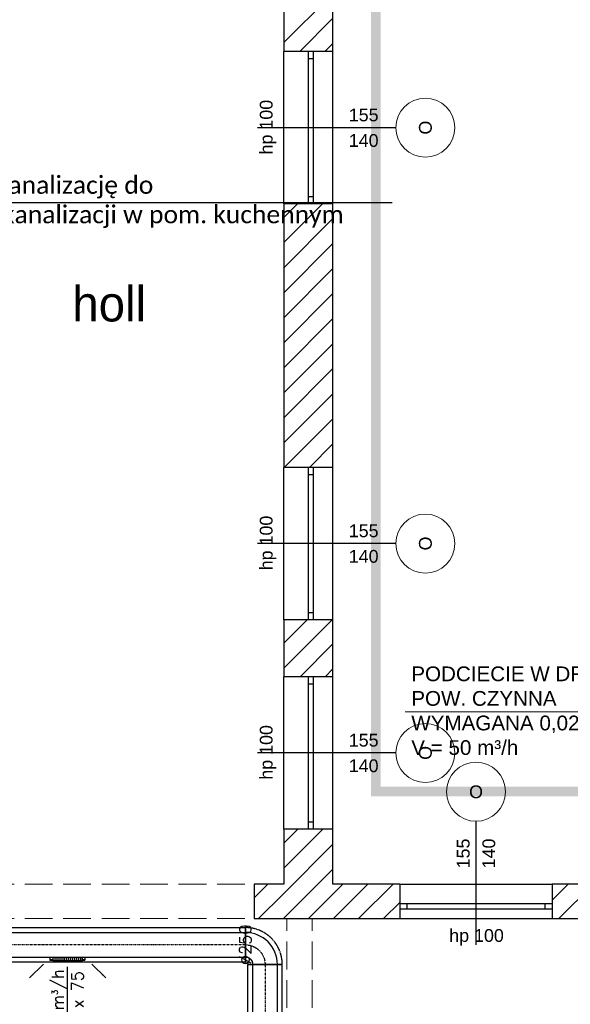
# Model space of a CAD drawing. Header units: millimetres. Extents: x -40063 to 512011, y 350190 to 687060.
# Tile 175 of 256: x 164576 to 170177, y 611286 to 621301. Entities that reach past the tile are written whole.
import ezdxf

# ---------------------------------------------------------------- set-up
doc = ezdxf.new("R2010")
doc.units = ezdxf.units.MM
for name, pattern in [('DASHDOT', [1, 0.5, -0.25, 0, -0.25]), ('DASHED', [0.75, 0.5, -0.25]), ('Krawędzie ukryte', [391.222223, 282.222223, -109])]:
    doc.linetypes.add(name, pattern=pattern)
doc.layers.get('0').update_dxf_attribs({"color": 8})
for name, color, linetype in [('2D - Ogólne', 8, 'Continuous'), ('Elementy Modelu - Strefy', 8, 'Continuous'), ('FLUID-N1', 7, 'Continuous'), ('FLUID-N1-120-ARRGR', 7, 'Continuous'), ('FLUID-N1-120-DIM', 7, 'Continuous'), ('FLUID-N1-INS', 7, 'Continuous'), ('FLUID-N1-SYM', 7, 'Continuous'), ('IS_WM_OPIS', 7, 'Continuous'), ('J_opis pomieszczeń', 8, 'Continuous'), ('Konstrukcja - Ściany zew', 8, 'Continuous'), ('X_ref', 8, 'Continuous')]:
    doc.layers.add(name, color=color, linetype=linetype)
doc.layers.add('_IS_WM_OPIS', color=7, linetype='Continuous', lineweight=9)
doc.layers.add('J_zakres opracowania', color=226, linetype='DASHDOT', lineweight=30)
doc.styles.add('ARIAL', font='Arial', dxfattribs={"height": 1})
doc.styles.add('FDBES', font='simplex.shx')
doc.styles.add('GENERATED_STYLE_1', font='arial.ttf')
doc.styles.add('GENERATED_STYLE_2', font='txt')
doc.styles.get("Standard").update_dxf_attribs({"font": 'arial.ttf'})
doc.dimstyles.new('FDBES', dxfattribs={"dimscale": 50, "dimtxt": 4, "dimasz": 2.5, "dimexe": 0.8, "dimexo": 2, "dimgap": 1, "dimtad": 1, "dimdsep": 46, "dimtxsty": 'FDBES', "dimcen": 2.5, "dimclrd": 4, "dimclre": 5, "dimadec": 0, "dimazin": 0, "dimtfac": 1, "dimtmove": 0, "dimatfit": 3, "dimfxl": 1, "dimarcsym": 0})

# ---------------------------------------------------------------- blocks, each defined once
blk = doc.blocks.new('*U14875')
at = {"color": 5, "linetype": 'Continuous', "lineweight": -2}
for p, q in [((-741, 125), (-741, 0)), ((741, 0), (741, 125)), ((-741, 0), (-741, -125)), ((741, -125), (741, 0))]:
    blk.add_line(p, q, dxfattribs=at)
at = {"color": 0, "linetype": 'ByBlock', "lineweight": -2}
for p, q in [((741, 125), (-741, 125)), ((741, -125), (-741, -125))]:
    blk.add_line(p, q, dxfattribs=at)
at = {"layer": 'FLUID-N1-INS', "color": 5, "linetype": 'DASHED', "lineweight": -3}
for p, q in [((-741, 175), (-741, 125)), ((741, 175), (-741, 175)), ((741, 125), (741, 175)), ((-741, -125), (-741, -175)), ((741, -175), (-741, -175)), ((741, -175), (741, -125))]:
    blk.add_line(p, q, dxfattribs=at)
at = {"layer": 'FLUID-N1-SYM', "color": 5, "linetype": 'DASHDOT', "lineweight": -3}
blk.add_line((-741, 0), (741, 0), dxfattribs=at)
blk = doc.blocks.new('*U14635')
at = {"color": 0, "linetype": 'ByBlock', "lineweight": -2}
blk.add_ellipse((162.5, -162.5, 0), major_axis=(0, 325, 0), ratio=1, start_param=0, end_param=1.570796, dxfattribs=at)
at = {"color": 0, "linetype": 'ByBlock', "lineweight": -2, "extrusion": (1.05195e-10, -1.0519e-10, -1)}
blk.add_ellipse((162.5, -162.5, 0), major_axis=(-75, 0, 0), ratio=1, start_param=0, end_param=1.5708014, dxfattribs=at)
at = {"layer": 'FLUID-N1-INS', "color": 5, "linetype": 'DASHED', "lineweight": -3}
for p, q in [((162.5, -137.5, 0), (162.5, 212.5, 0)), ((137.5, -162.5, 0), (-212.5, -162.5, 0))]:
    blk.add_line(p, q, dxfattribs=at)
blk.add_ellipse((162.5, -162.5, 0), major_axis=(-375, 0, 0), ratio=1, start_param=4.712389, end_param=6.283185, dxfattribs=at)
at = {"layer": 'FLUID-N1-INS', "color": 5, "linetype": 'DASHED', "lineweight": -3, "extrusion": (1.05195e-10, -1.0519e-10, -1)}
blk.add_ellipse((162.5, -162.5, 0), major_axis=(-25, 0, 0), ratio=1, start_param=0, end_param=1.570792, dxfattribs=at)
at = {"layer": 'FLUID-N1-SYM', "color": 5, "linetype": 'DASHDOT', "lineweight": -3, "extrusion": (1.05195e-10, -1.0519e-10, -1)}
blk.add_ellipse((162.5, -162.5, 0), major_axis=(-200, 0, 0), ratio=1, start_param=0, end_param=1.5707963, dxfattribs=at)
blk = doc.blocks.new('*U14604')
at = {"color": 0, "linetype": 'ByBlock', "lineweight": -2}
for p, q in [((72, 125, 0), (-1561, 125, 0)), ((1561, 125, 0), (424, 125, 0)), ((1561, -125, 0), (-1561, -125, 0))]:
    blk.add_line(p, q, dxfattribs=at)
at = {"color": 5, "linetype": 'Continuous', "lineweight": -2}
blk.add_line((1561, 1, 0), (1561, 125, 0), dxfattribs=at)
at = {"layer": 'FLUID-N1-INS', "color": 5, "linetype": 'DASHED', "lineweight": -3}
for p, q in [((-1561, 0, 0), (-1561, 175, 0)), ((1561, 175, 0), (-1561, 175, 0)), ((1561, 175, 0), (1561, 125, 0)), ((1561, 1, 0), (1561, 0, 0)), ((-1561, -175, 0), (-1561, 0, 0)), ((1561, 0, 0), (1561, -175, 0)), ((1561, -175, 0), (-1561, -175, 0))]:
    blk.add_line(p, q, dxfattribs=at)
at = {"layer": 'FLUID-N1-SYM', "color": 5, "linetype": 'DASHDOT', "lineweight": -3}
for p, q in [((-1561, 0, 0), (1561, 0, 0)), ((-1561, 0, 0), (-1561, 0, 0)), ((1561, 0, 0), (1561, 0, 0))]:
    blk.add_line(p, q, dxfattribs=at)
blk = doc.blocks.new('*U14634')
at = {"color": 0, "linetype": 'ByBlock', "lineweight": -2}
for p, q in [((-176, 0, 0), (-176, -28, 0)), ((-150, 0, 0), (-176, 0, 0)), ((-155, 0, 0), (-155, 4, 0)), ((-150, -28, 0), (-150, 0, 0)), ((150, 0, 0), (-150, 0, 0)), ((-130, 0, 0), (-130, -28, 0)), ((-110, 0, 0), (-110, -28, 0)), ((-90, 0, 0), (-90, -28, 0)), ((-70, 0, 0), (-70, -28, 0)), ((-50, 0, 0), (-50, -28, 0)), ((-30, 0, 0), (-30, -28, 0)), ((-10, 0, 0), (-10, -28, 0)), ((10, 0, 0), (10, -28, 0)), ((30, 0, 0), (30, -28, 0)), ((50, 0, 0), (50, -28, 0)), ((70, 0, 0), (70, -28, 0)), ((90, 0, 0), (90, -28, 0)), ((110, 0, 0), (110, -28, 0)), ((130, 0, 0), (130, -28, 0)), ((150, 0, 0), (150, -28, 0)), ((176, 0, 0), (150, 0, 0)), ((176, -28, 0), (176, 0, 0)), ((-176, -28, 0), (-150, -28, 0)), ((-176, -36, 0), (-176, -28, 0)), ((-176, -36, 0), (-150, -36, 0)), ((-150, -34, 0), (-150, -28, 0)), ((-150, -36, 0), (-150, -34, 0)), ((150, -34, 0), (-150, -34, 0)), ((150, -28, 0), (176, -28, 0)), ((150, -34, 0), (150, -28, 0)), ((150, -36, 0), (150, -34, 0)), ((150, -36, 0), (176, -36, 0)), ((176, -36, 0), (176, -28, 0))]:
    blk.add_line(p, q, dxfattribs=at)
blk = doc.blocks.new('fdgdfg')
at = {"layer": '2D - Ogólne', "linetype": 'Krawędzie ukryte', "lineweight": 13}
for p, q in [((-180620, 456120), (-176720, 456120)), ((-180620, 455770), (-176719, 455770)), ((-176390, 454080), (-176390, 455770)), ((-176130, 454080), (-176130, 455770))]:
    blk.add_line(p, q, dxfattribs=at)
at = {"layer": 'Elementy Modelu - Strefy', "linetype": 'Continuous', "lineweight": 0}
for p, q in [((-176420, 456120), (-176420, 467540)), ((-176719, 455770), (-176720, 456120)), ((-176720, 456120), (-176420, 456120)), ((-172259, 455770), (-176719, 455770))]:
    blk.add_line(p, q, dxfattribs=at)
at = {"layer": 'Konstrukcja - Ściany zew', "linetype": 'Continuous'}
for p, q in [((-176420, 464682), (-175962, 465140)), ((-176420, 465140), (-176420, 464590)), ((-175920, 464590), (-175920, 465140)), ((-176258, 464590), (-175920, 464928)), ((-176003, 464590), (-175920, 464673)), ((-176170, 464590), (-176420, 464590)), ((-176420, 463040), (-176420, 464590)), ((-176120, 464590), (-176170, 464590)), ((-176170, 464515), (-176170, 464590)), ((-176120, 464590), (-176170, 464590)), ((-175920, 464590), (-176120, 464590)), ((-176120, 464590), (-176120, 464515)), ((-175920, 463040), (-175920, 464590)), ((-176120, 464515), (-176170, 464515)), ((-176170, 463115), (-176170, 464515)), ((-176120, 464515), (-176120, 463115)), ((-175280, 463815), (-176689, 463815)), ((-176170, 463040), (-176170, 463115)), ((-176170, 463115), (-176120, 463115)), ((-176120, 463115), (-176120, 463040)), ((-176420, 462900), (-176281, 463040)), ((-176420, 462646), (-176026, 463040)), ((-176170, 463040), (-176420, 463040)), ((-176420, 463040), (-176420, 460360)), ((-176120, 463040), (-176170, 463040)), ((-176120, 463040), (-176170, 463040)), ((-175920, 463040), (-176120, 463040)), ((-175920, 460360), (-175920, 463040)), ((-176420, 462391), (-175920, 462891)), ((-176420, 462136), (-175920, 462636)), ((-176420, 461882), (-175920, 462382)), ((-176420, 461627), (-175920, 462127)), ((-176420, 461373), (-175920, 461873)), ((-176420, 461118), (-175920, 461618)), ((-176420, 460864), (-175920, 461364)), ((-176420, 460609), (-175920, 461109)), ((-176415, 460360), (-175920, 460855)), ((-176160, 460360), (-175920, 460600)), ((-176170, 460360), (-176420, 460360)), ((-176420, 458810), (-176420, 460360)), ((-176120, 460360), (-176170, 460360)), ((-176170, 460285), (-176170, 460360)), ((-176120, 460360), (-176170, 460360)), ((-175920, 460360), (-176120, 460360)), ((-176120, 460360), (-176120, 460285)), ((-175920, 458810), (-175920, 460360)), ((-176120, 460285), (-176170, 460285)), ((-176170, 458885), (-176170, 460285)), ((-176120, 460285), (-176120, 458885)), ((-175280, 459585), (-176689, 459585)), ((-176420, 458573), (-176183, 458810)), ((-176420, 458318), (-175928, 458810)), ((-176170, 458810), (-176420, 458810)), ((-176420, 458810), (-176420, 458230)), ((-176170, 458810), (-176170, 458885)), ((-176170, 458885), (-176120, 458885)), ((-176120, 458810), (-176170, 458810)), ((-176120, 458810), (-176170, 458810)), ((-176120, 458885), (-176120, 458810)), ((-175920, 458810), (-176120, 458810)), ((-175920, 458230), (-175920, 458810)), ((-176254, 458230), (-175920, 458564)), ((-175999, 458230), (-175920, 458309)), ((-176170, 458230), (-176420, 458230)), ((-176420, 456680), (-176420, 458230)), ((-176120, 458230), (-176170, 458230)), ((-176170, 458155), (-176170, 458230)), ((-176120, 458230), (-176170, 458230)), ((-175920, 458230), (-176120, 458230)), ((-176120, 458230), (-176120, 458155)), ((-175920, 456680), (-175920, 458230)), ((-176120, 458155), (-176170, 458155)), ((-176170, 456755), (-176170, 458155)), ((-176120, 458155), (-176120, 456755)), ((-175280, 457455), (-176689, 457455)), ((-176170, 456680), (-176170, 456755)), ((-176170, 456755), (-176120, 456755)), ((-176120, 456755), (-176120, 456680)), ((-174465, 456760), (-174465, 455502)), ((-176420, 456536), (-176277, 456680)), ((-176420, 456282), (-176022, 456680)), ((-176170, 456680), (-176420, 456680)), ((-176420, 456680), (-176420, 456120)), ((-176120, 456680), (-176170, 456680)), ((-176120, 456680), (-176170, 456680)), ((-175920, 456680), (-176120, 456680)), ((-175920, 456120), (-175920, 456680)), ((-176420, 456027), (-175920, 456527)), ((-176420, 455773), (-175920, 456273)), ((-176720, 455982), (-176582, 456120)), ((-176420, 456120), (-176720, 456120)), ((-176720, 456120), (-176720, 455770)), ((-176168, 455770), (-175818, 456120)), ((-175240, 456120), (-175920, 456120)), ((-175914, 455770), (-175564, 456120)), ((-175659, 455770), (-175309, 456120)), ((-175240, 456120), (-175240, 455920)), ((-175240, 456120), (-173690, 456120)), ((-173690, 455957), (-173527, 456120)), ((-173690, 456120), (-173690, 455920)), ((-171960, 456120), (-173690, 456120)), ((-173623, 455770), (-173273, 456120)), ((-176677, 455770), (-176420, 456027)), ((-175405, 455770), (-175240, 455934)), ((-175240, 455920), (-175240, 455870)), ((-175165, 455920), (-175240, 455920)), ((-175240, 455920), (-175240, 455870)), ((-175165, 455870), (-175165, 455920)), ((-173765, 455920), (-175165, 455920)), ((-173690, 455920), (-173765, 455920)), ((-173765, 455920), (-173765, 455870)), ((-173690, 455920), (-173690, 455870)), ((-173690, 455920), (-173690, 455870)), ((-175240, 455870), (-175240, 455770)), ((-175240, 455870), (-175165, 455870)), ((-175165, 455870), (-173765, 455870)), ((-173765, 455870), (-173690, 455870)), ((-173690, 455870), (-173690, 455770)), ((-176720, 455770), (-176420, 455770)), ((-176423, 455770), (-176420, 455773)), ((-176420, 455770), (-175240, 455770)), ((-175240, 455770), (-173690, 455770)), ((-173690, 455770), (-172259, 455770))]:
    blk.add_line(p, q, dxfattribs=at)
at = {"layer": 'Konstrukcja - Ściany zew', "color": 251, "linetype": 'Continuous', "lineweight": 13}
for centre, start, end in [((-174980, 463815), 90, 270), ((-174980, 463815), 270, 90), ((-174980, 459585), 90, 270), ((-174980, 459585), 270, 90), ((-174980, 457455), 90, 270), ((-174980, 457455), 270, 90), ((-174465, 457060), 0, 180), ((-174465, 457060), 180, 0)]:
    blk.add_arc(centre, 300, start, end, dxfattribs=at)
at = {"layer": 'J_opis pomieszczeń', "color": 8, "linetype": 'Continuous', "style": 'GENERATED_STYLE_2'}
blk.add_text('holl', height=360, dxfattribs=at).set_placement((-178571, 461844))
at = {"layer": 'Konstrukcja - Ściany zew', "char_height": 130, "attachment_point": 7, "rotation": 90, "style": 'GENERATED_STYLE_1'}
for s, insert in [('{hp 100}', (-176495, 463543)), ('{O}', (-174913, 463745)), ('{hp 100}', (-176495, 459313)), ('{O}', (-174913, 459515)), ('{hp 100}', (-176495, 457183)), ('{O}', (-174913, 457385)), ('{155}', (-174528, 456281)), ('{140}', (-174268, 456281))]:
    blk.add_mtext(s, dxfattribs=dict(at, insert=insert))
at = {"layer": 'Konstrukcja - Ściany zew', "char_height": 130, "attachment_point": 7, "style": 'GENERATED_STYLE_1'}
for s, insert in [('{155}', (-175759, 463878)), ('{140}', (-175759, 463618)), ('{155}', (-175759, 459648)), ('{140}', (-175759, 459388)), ('{155}', (-175759, 457518)), ('{140}', (-175759, 457258)), ('{O}', (-174535, 456993)), ('{hp 100}', (-174737, 455494))]:
    blk.add_mtext(s, dxfattribs=dict(at, insert=insert))
blk = doc.blocks.new('*U7320')
at = {"color": 7, "insert": (0, -426, 0), "char_height": 120, "attachment_point": 5, "rotation": 89.995, "style": 'FDBES'}
blk.add_mtext('100 m{\\A2;\\H0.5x;3}/h\\P325 x 75', dxfattribs=at)
at = {"color": 7}
blk.add_leader([(0, -851), (0, 0)], dimstyle='FDBES', override={"dimscale": 20, "dimclrd": 7}, dxfattribs=at)
blk = doc.blocks.new('*U7321')
at = {"color": 7}
blk.add_leader([(141, -141), (0, 0)], dimstyle='FDBES', override={"dimscale": 20, "dimclrd": 7}, dxfattribs=at)
blk = doc.blocks.new('*U7322')
at = {"color": 7}
blk.add_leader([(-141, -141), (0, 0)], dimstyle='FDBES', override={"dimscale": 20, "dimclrd": 7}, dxfattribs=at)

msp = doc.modelspace()

# ---------------------------------------------------------------- linework, layer by layer
at = {"layer": '_IS_WM_OPIS', "color": 6}
msp.add_lwpolyline([(168497.73897, 614259.13182), (170728.68782, 614259.13182)], dxfattribs=at)
at = {"layer": 'IS_WM_OPIS', "color": 6}
msp.add_lwpolyline([(163321.49522, 619440.28876), (168363.83627, 619440.28876)], dxfattribs=at)
at = {"layer": 'J_zakres opracowania', "ltscale": 1000, "const_width": 100}
msp.add_lwpolyline([(145238.97833, 603150.87452), (179698.13773, 603150.87452), (179698.13773, 613450.86815), (168198.34775, 613450.86815), (168198.34775, 623228.22314), (179787.48799, 623228.22314), (179787.48799, 655328.15213), (172267.92013, 655328.15213), (172267.92013, 661215.50192), (178887.83809, 661215.50192), (178887.83809, 667165.49127), (169238.45678, 667165.49127), (169238.45678, 670965.36364), (139342.26689, 670965.36364), (139342.26689, 660371.72463), (168578.26628, 660371.72463), (168578.26628, 636879.36656), (155218.96566, 636879.36656), (155218.96566, 616919.40233), (145238.97833, 616919.40233), (145238.97833, 603150.87452)], dxfattribs=at)

# ---------------------------------------------------------------- block references
at = {"layer": 'FLUID-N1', "color": 5, "linetype": 'Continuous', "extrusion": (1.0519e-10, 4.85553e-06, 1), "rotation": 179.997517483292}
msp.add_blockref('*U14604', (165311.21787, 611891.25941, 2937.97107), dxfattribs=at)
at = {"layer": 'FLUID-N1', "color": 5, "linetype": 'Continuous'}
for name, p, rotation in [('*U14635', (167034.60017, 611853.699, 2934.99992), 269.9975174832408), ('*U14875', (167072.09313, 610950.12065, 2935), 270)]:
    msp.add_blockref(name, p, dxfattribs=dict(at, rotation=rotation))
at = {"layer": 'FLUID-N1', "color": 5, "linetype": 'Continuous', "extrusion": (1.61606e-12, -4.85553e-06, -1), "rotation": 0.002482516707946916}
msp.add_blockref('*U14634', (-165063.21228, 611766.2703, -2937.97106), dxfattribs=at)
at = {"layer": 'FLUID-N1-120-ARRGR', "rotation": 0.002482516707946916}
for name, p in [('*U7322', (164816.49854, 611695.58445, 2910.00095)), ('*U7320', (165063.20795, 611666.28444, 2910.00109)), ('*U7321', (165309.9199, 611695.56307, 2910.00095))]:
    msp.add_blockref(name, p, dxfattribs=at)
at = {"layer": 'X_ref'}
msp.add_blockref('fdgdfg', (343682.59614, 156387.58931), dxfattribs=at)

# ---------------------------------------------------------------- texts
at = {"layer": '_IS_WM_OPIS', "color": 7, "insert": (168559.36533, 614722.47052), "char_height": 150, "width": 2605.2948608, "attachment_point": 1, "rotation": 0.000000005, "style": 'ARIAL'}
msp.add_mtext('PODCIECIE W DRZWIACH \\PPOW. CZYNNA WYMAGANA 0,022m2\\PV = 50 m³/h', dxfattribs=at)
at = {"layer": 'FLUID-N1-120-DIM', "color": 7, "insert": (166872.21787, 611891.20604, 2935), "char_height": 120, "attachment_point": 5, "rotation": 89.997517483, "style": 'FDBES'}
msp.add_mtext('∅250\\P', dxfattribs=at)
at = {"layer": 'IS_WM_OPIS', "insert": (163390.46961, 619710.38333), "char_height": 179.9999966, "width": 5935.9201341, "attachment_point": 1, "rotation": 0.000000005}
msp.add_mtext('\\fCalibri|b0|i0|c238;właczyć kanalizację do\\Pistnjącej kanalizacji w pom. kuchennym\\PPE32', dxfattribs=at)

doc.saveas('drawing.dxf')
